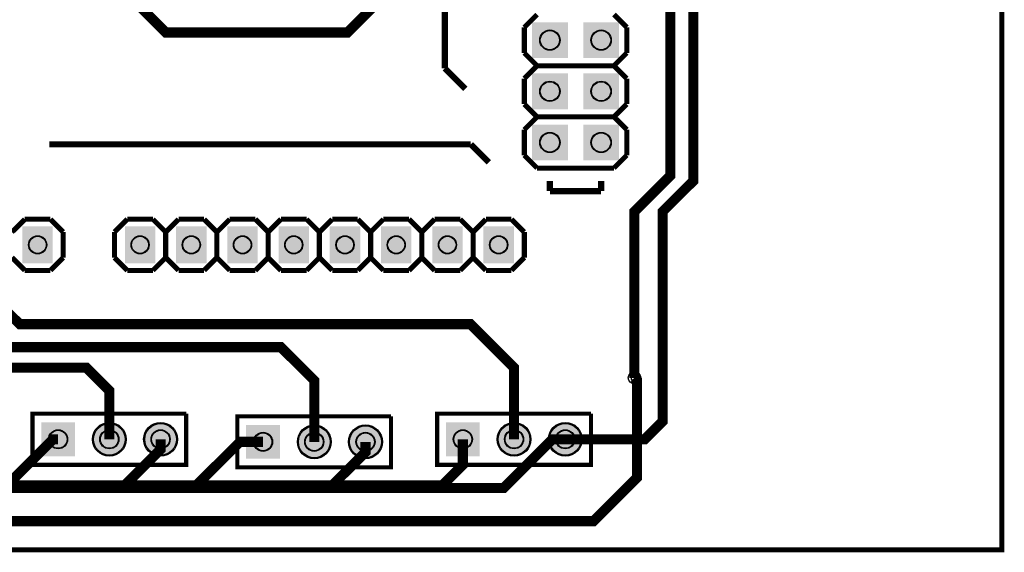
# Model space of a CAD drawing. Header units: millimetres. Extents: x 12 to 112, y -82 to -12.
# Tile 2 of 3: x 64 to 112, y -82 to -56. Entities that reach past the tile are written whole.
import ezdxf

# ---------------------------------------------------------------- set-up
doc = ezdxf.new("R2010")
doc.units = ezdxf.units.MM
for name, color, linetype, true_color in [('BoardOutline', 7, 'Continuous', 0xff00ff), ('BottomLayer', 7, 'Continuous', 0x0000ff), ('BottomSolderMaskLayer', 7, 'Continuous', 0xaa00ff), ('Hole', 7, 'Continuous', 0x222222), ('Multi-Layer', 7, 'Continuous', 0xc0c0c0), ('TopLayer', 7, 'Continuous', 0xff0000), ('TopSilkLayer', 7, 'Continuous', 0xffcc00), ('TopSolderMaskLayer', 7, 'Continuous', 0x800080)]:
    doc.layers.add(name, color=color, linetype=linetype, true_color=true_color)

msp = doc.modelspace()

# ---------------------------------------------------------------- hatches: boundary and pattern name
at = {"layer": 'BottomSolderMaskLayer'}
for points in [[(90.67818135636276, -56.00711201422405), (90.67818135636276, -57.78511557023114), (88.90017780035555, -57.78511557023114), (88.90017780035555, -56.00711201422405)], [(93.21818643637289, -56.00711201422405), (93.21818643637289, -57.78511557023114), (91.44018288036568, -57.78511557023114), (91.44018288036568, -56.00711201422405)], [(90.67818135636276, -58.54711709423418), (90.67818135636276, -60.32512065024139), (88.90017780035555, -60.32512065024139), (88.90017780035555, -58.54711709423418)], [(93.21818643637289, -58.54711709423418), (93.21818643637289, -60.32512065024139), (91.44018288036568, -60.32512065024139), (91.44018288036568, -58.54711709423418)], [(90.67818135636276, -61.08712217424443), (90.67818135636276, -62.86512573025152), (88.90017780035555, -62.86512573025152), (88.90017780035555, -61.08712217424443)], [(93.21818643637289, -61.08712217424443), (93.21818643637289, -62.86512573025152), (91.44018288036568, -62.86512573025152), (91.44018288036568, -61.08712217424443)], [(63.63559393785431, -67.97053594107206), (63.63559393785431, -66.14173228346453), (65.14266361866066, -66.14173228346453), (65.14266361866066, -67.97053594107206)], [(68.7156040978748, -67.97053594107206), (68.7156040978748, -66.14173228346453), (70.22267377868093, -66.14173228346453), (70.22267377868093, -67.97053594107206)], [(71.25560917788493, -67.97053594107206), (71.25560917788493, -66.14173228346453), (72.76267885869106, -66.14173228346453), (72.76267885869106, -67.97053594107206)], [(73.79561425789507, -67.97053594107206), (73.79561425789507, -66.14173228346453), (75.3026839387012, -66.14173228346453), (75.3026839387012, -67.97053594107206)], [(76.3356193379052, -67.97053594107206), (76.3356193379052, -66.14173228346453), (77.84268901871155, -66.14173228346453), (77.84268901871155, -67.97053594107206)], [(78.87562441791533, -67.97053594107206), (78.87562441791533, -66.14173228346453), (80.38269409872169, -66.14173228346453), (80.38269409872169, -67.97053594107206)], [(81.41562949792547, -67.97053594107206), (81.41562949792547, -66.14173228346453), (82.92269917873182, -66.14173228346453), (82.92269917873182, -67.97053594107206)], [(83.9556345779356, -67.97053594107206), (83.9556345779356, -66.14173228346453), (85.46270425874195, -66.14173228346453), (85.46270425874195, -67.97053594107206)], [(86.49563965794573, -67.97053594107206), (86.49563965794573, -66.14173228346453), (88.00270933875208, -66.14173228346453), (88.00270933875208, -67.97053594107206)], [(64.56692913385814, -75.86995173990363), (66.24333248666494, -75.86995173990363), (66.24333248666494, -77.5463550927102), (64.56692913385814, -77.5463550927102)], [(67.10693421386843, -76.70815341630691, 1), (68.78333756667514, -76.70815341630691, 1)], [(69.64693929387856, -76.70815341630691, 1), (71.32334264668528, -76.70815341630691, 1)], [(74.7269494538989, -75.99695199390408), (76.4033528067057, -75.99695199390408), (76.4033528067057, -77.67335534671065), (74.7269494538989, -77.67335534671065)], [(77.26695453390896, -76.83515367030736, 1), (78.94335788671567, -76.83515367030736, 1)], [(79.80695961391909, -76.83515367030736, 1), (81.4833629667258, -76.83515367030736, 1)], [(84.63296926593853, -75.86995173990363), (86.30937261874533, -75.86995173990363), (86.30937261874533, -77.5463550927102), (84.63296926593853, -77.5463550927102)], [(87.17297434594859, -76.70815341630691, 1), (88.8493776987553, -76.70815341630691, 1)], [(89.71297942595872, -76.70815341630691, 1), (91.38938277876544, -76.70815341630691, 1)]]:
    msp.add_hatch(color=256, dxfattribs=at).paths.add_polyline_path(points)
at = {"layer": 'Multi-Layer'}
for points in [[(90.62738125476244, -56.05791211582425), (90.62738125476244, -57.73431546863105), (88.95097790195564, -57.73431546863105), (88.95097790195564, -56.05791211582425)], [(93.1673863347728, -56.05791211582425), (93.1673863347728, -57.73431546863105), (91.490982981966, -57.73431546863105), (91.490982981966, -56.05791211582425)], [(90.62738125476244, -58.597917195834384), (90.62738125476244, -60.274320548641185), (88.95097790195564, -60.274320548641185), (88.95097790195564, -58.597917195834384)], [(93.1673863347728, -58.597917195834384), (93.1673863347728, -60.274320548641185), (91.490982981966, -60.274320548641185), (91.490982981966, -58.597917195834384)], [(90.62738125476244, -61.13792227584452), (90.62738125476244, -62.81432562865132), (88.95097790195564, -62.81432562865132), (88.95097790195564, -61.13792227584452)], [(93.1673863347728, -61.13792227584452), (93.1673863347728, -62.81432562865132), (91.490982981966, -62.81432562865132), (91.490982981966, -61.13792227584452)], [(63.677927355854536, -67.90957581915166), (63.677927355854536, -66.20269240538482), (65.10033020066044, -66.20269240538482), (65.10033020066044, -67.90957581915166)], [(68.75793751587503, -67.90957581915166), (68.75793751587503, -66.20269240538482), (70.1803403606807, -66.20269240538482), (70.1803403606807, -67.90957581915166)], [(71.29794259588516, -67.90957581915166), (71.29794259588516, -66.20269240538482), (72.72034544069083, -66.20269240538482), (72.72034544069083, -67.90957581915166)], [(73.8379476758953, -67.90957581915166), (73.8379476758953, -66.20269240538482), (75.26035052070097, -66.20269240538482), (75.26035052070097, -67.90957581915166)], [(76.37795275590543, -67.90957581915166), (76.37795275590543, -66.20269240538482), (77.80035560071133, -66.20269240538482), (77.80035560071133, -67.90957581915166)], [(78.91795783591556, -67.90957581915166), (78.91795783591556, -66.20269240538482), (80.34036068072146, -66.20269240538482), (80.34036068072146, -67.90957581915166)], [(81.45796291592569, -67.90957581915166), (81.45796291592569, -66.20269240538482), (82.88036576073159, -66.20269240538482), (82.88036576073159, -67.90957581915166)], [(83.99796799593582, -67.90957581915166), (83.99796799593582, -66.20269240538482), (85.42037084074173, -66.20269240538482), (85.42037084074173, -67.90957581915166)], [(86.53797307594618, -67.90957581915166), (86.53797307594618, -66.20269240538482), (87.96037592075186, -66.20269240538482), (87.96037592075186, -67.90957581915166)], [(64.61772923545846, -75.92075184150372), (66.19253238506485, -75.92075184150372), (66.19253238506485, -77.49555499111), (64.61772923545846, -77.49555499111)], [(67.15773431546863, -76.70815341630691, 1), (68.73253746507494, -76.70815341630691, 1)], [(69.69773939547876, -76.70815341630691, 1), (71.27254254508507, -76.70815341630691, 1)], [(74.77774955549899, -76.04775209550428), (76.35255270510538, -76.04775209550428), (76.35255270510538, -77.62255524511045), (74.77774955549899, -77.62255524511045)], [(77.31775463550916, -76.83515367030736, 1), (78.89255778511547, -76.83515367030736, 1)], [(79.8577597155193, -76.83515367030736, 1), (81.4325628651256, -76.83515367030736, 1)], [(84.68376936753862, -75.92075184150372), (86.25857251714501, -75.92075184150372), (86.25857251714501, -77.49555499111), (84.68376936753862, -77.49555499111)], [(87.22377444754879, -76.70815341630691, 1), (88.7985775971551, -76.70815341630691, 1)], [(89.76377952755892, -76.70815341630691, 1), (91.33858267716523, -76.70815341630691, 1)]]:
    msp.add_hatch(color=256, dxfattribs=at).paths.add_polyline_path(points)
at = {"layer": 'TopSolderMaskLayer'}
for points in [[(90.67818135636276, -56.00711201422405), (90.67818135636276, -57.78511557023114), (88.90017780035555, -57.78511557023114), (88.90017780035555, -56.00711201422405)], [(93.21818643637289, -56.00711201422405), (93.21818643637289, -57.78511557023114), (91.44018288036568, -57.78511557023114), (91.44018288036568, -56.00711201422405)], [(90.67818135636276, -58.54711709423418), (90.67818135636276, -60.32512065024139), (88.90017780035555, -60.32512065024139), (88.90017780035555, -58.54711709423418)], [(93.21818643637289, -58.54711709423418), (93.21818643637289, -60.32512065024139), (91.44018288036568, -60.32512065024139), (91.44018288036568, -58.54711709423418)], [(90.67818135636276, -61.08712217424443), (90.67818135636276, -62.86512573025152), (88.90017780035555, -62.86512573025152), (88.90017780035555, -61.08712217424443)], [(93.21818643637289, -61.08712217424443), (93.21818643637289, -62.86512573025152), (91.44018288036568, -62.86512573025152), (91.44018288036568, -61.08712217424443)], [(63.63559393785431, -67.97053594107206), (63.63559393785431, -66.14173228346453), (65.14266361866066, -66.14173228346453), (65.14266361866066, -67.97053594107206)], [(68.7156040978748, -67.97053594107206), (68.7156040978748, -66.14173228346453), (70.22267377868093, -66.14173228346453), (70.22267377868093, -67.97053594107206)], [(71.25560917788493, -67.97053594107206), (71.25560917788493, -66.14173228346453), (72.76267885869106, -66.14173228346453), (72.76267885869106, -67.97053594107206)], [(73.79561425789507, -67.97053594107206), (73.79561425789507, -66.14173228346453), (75.3026839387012, -66.14173228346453), (75.3026839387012, -67.97053594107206)], [(76.3356193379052, -67.97053594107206), (76.3356193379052, -66.14173228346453), (77.84268901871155, -66.14173228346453), (77.84268901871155, -67.97053594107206)], [(78.87562441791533, -67.97053594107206), (78.87562441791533, -66.14173228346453), (80.38269409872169, -66.14173228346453), (80.38269409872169, -67.97053594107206)], [(81.41562949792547, -67.97053594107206), (81.41562949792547, -66.14173228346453), (82.92269917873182, -66.14173228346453), (82.92269917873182, -67.97053594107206)], [(83.9556345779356, -67.97053594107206), (83.9556345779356, -66.14173228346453), (85.46270425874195, -66.14173228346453), (85.46270425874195, -67.97053594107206)], [(86.49563965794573, -67.97053594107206), (86.49563965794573, -66.14173228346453), (88.00270933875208, -66.14173228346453), (88.00270933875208, -67.97053594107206)], [(64.56692913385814, -75.86995173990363), (66.24333248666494, -75.86995173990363), (66.24333248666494, -77.5463550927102), (64.56692913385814, -77.5463550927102)], [(67.10693421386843, -76.70815341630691, 1), (68.78333756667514, -76.70815341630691, 1)], [(69.64693929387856, -76.70815341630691, 1), (71.32334264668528, -76.70815341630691, 1)], [(74.7269494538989, -75.99695199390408), (76.4033528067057, -75.99695199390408), (76.4033528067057, -77.67335534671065), (74.7269494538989, -77.67335534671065)], [(77.26695453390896, -76.83515367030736, 1), (78.94335788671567, -76.83515367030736, 1)], [(79.80695961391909, -76.83515367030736, 1), (81.4833629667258, -76.83515367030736, 1)], [(84.63296926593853, -75.86995173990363), (86.30937261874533, -75.86995173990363), (86.30937261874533, -77.5463550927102), (84.63296926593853, -77.5463550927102)], [(87.17297434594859, -76.70815341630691, 1), (88.8493776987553, -76.70815341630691, 1)], [(89.71297942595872, -76.70815341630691, 1), (91.38938277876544, -76.70815341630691, 1)]]:
    msp.add_hatch(color=256, dxfattribs=at).paths.add_polyline_path(points)

# ---------------------------------------------------------------- linework, layer by layer
at = {"layer": 'BoardOutline', "const_width": 0.25400050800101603}
msp.add_lwpolyline([(12.192024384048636, -12.19202438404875), (112.19222758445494, -12.19202438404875), (112.19222758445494, -82.19217678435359), (12.192024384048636, -82.19217678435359), (12.192024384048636, -12.19202438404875)], close=True, dxfattribs=at)
at = {"layer": 'BottomLayer', "const_width": 0.5}
for points in [[(93.98018796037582, -73.66014732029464), (93.98018796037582, -65.40513081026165), (95.75819151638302, -63.62712725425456), (95.75819151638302, -42.926085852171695), (99.94919989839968, -38.73507747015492), (104.39420878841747, -38.73507747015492)], [(90.55118110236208, -76.70815341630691), (94.48818897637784, -76.70815341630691), (95.37719075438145, -75.81915163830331), (95.37719075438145, -65.40513081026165), (96.90119380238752, -63.88112776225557), (96.90119380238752, -44.7040894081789), (100.20320040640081, -41.402082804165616), (104.26720853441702, -41.402082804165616), (104.39420878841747, -41.275082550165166)], [(70.48514097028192, -76.70815341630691), (70.48514097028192, -77.21615443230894), (68.58013716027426, -79.12115824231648), (58.80111760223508, -79.12115824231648)], [(80.64516129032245, -76.83515367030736), (80.64516129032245, -77.34315468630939), (78.86715773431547, -79.12115824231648), (68.58013716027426, -79.12115824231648)], [(90.55118110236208, -76.70815341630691), (89.9161798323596, -76.70815341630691), (87.50317500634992, -79.12115824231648), (78.86715773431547, -79.12115824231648)]]:
    msp.add_lwpolyline(points, dxfattribs=at)
at = {"layer": 'BottomSolderMaskLayer'}
for centre, radius in [((89.78917957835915, -56.89611379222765), 0.5037676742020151), ((92.32918465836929, -56.89611379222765), 0.5037676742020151), ((89.78917957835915, -59.436118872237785), 0.5037676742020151), ((92.32918465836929, -59.436118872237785), 0.5037676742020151), ((89.78917957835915, -61.97612395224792), 0.5037676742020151), ((92.32918465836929, -61.97612395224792), 0.5037676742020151), ((64.3891287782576, -67.0561341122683), 0.4494297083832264), ((69.46913893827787, -67.0561341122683), 0.4494297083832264), ((72.009144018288, -67.0561341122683), 0.4494297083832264), ((74.54914909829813, -67.0561341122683), 0.4494297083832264), ((77.08915417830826, -67.0561341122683), 0.4494297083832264), ((79.6291592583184, -67.0561341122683), 0.4494297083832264), ((82.16916433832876, -67.0561341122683), 0.4494297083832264), ((84.70916941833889, -67.0561341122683), 0.4494297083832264), ((87.24917449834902, -67.0561341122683), 0.4494297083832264), ((67.94513589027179, -76.70815341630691), 0.838201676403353), ((70.48514097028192, -76.70815341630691), 0.838201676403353), ((78.10515621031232, -76.83515367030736), 0.838201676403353), ((80.64516129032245, -76.83515367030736), 0.838201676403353), ((88.01117602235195, -76.70815341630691), 0.838201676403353), ((90.55118110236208, -76.70815341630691), 0.838201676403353), ((65.40513081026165, -76.70815341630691), 0.4731783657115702), ((67.94513589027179, -76.70815341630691), 0.4731783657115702), ((70.48514097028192, -76.70815341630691), 0.4731783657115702), ((75.56515113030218, -76.83515367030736), 0.4731783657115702), ((78.10515621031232, -76.83515367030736), 0.4731783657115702), ((80.64516129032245, -76.83515367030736), 0.4731783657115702), ((85.47117094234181, -76.70815341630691), 0.4731783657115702), ((88.01117602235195, -76.70815341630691), 0.4731783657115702), ((90.55118110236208, -76.70815341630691), 0.4731783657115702)]:
    msp.add_circle(centre, radius, dxfattribs=at)
at = {"layer": 'Hole'}
msp.add_circle((93.98018796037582, -73.66014732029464), 0.15240030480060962, dxfattribs=at)
at = {"layer": 'Multi-Layer'}
for centre, radius in [((89.78917957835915, -56.89611379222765), 0.4749809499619), ((92.32918465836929, -56.89611379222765), 0.4749809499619), ((89.78917957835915, -59.436118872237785), 0.4749809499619), ((92.32918465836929, -59.436118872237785), 0.4749809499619), ((89.78917957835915, -61.97612395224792), 0.4749809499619), ((92.32918465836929, -61.97612395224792), 0.4749809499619), ((64.3891287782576, -67.0561341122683), 0.4241808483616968), ((69.46913893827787, -67.0561341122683), 0.4241808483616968), ((72.009144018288, -67.0561341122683), 0.4241808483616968), ((74.54914909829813, -67.0561341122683), 0.4241808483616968), ((77.08915417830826, -67.0561341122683), 0.4241808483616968), ((79.6291592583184, -67.0561341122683), 0.4241808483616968), ((82.16916433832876, -67.0561341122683), 0.4241808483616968), ((84.70916941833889, -67.0561341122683), 0.4241808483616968), ((87.24917449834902, -67.0561341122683), 0.4241808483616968), ((93.98018796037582, -73.66014732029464), 0.30988061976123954), ((67.94513589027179, -76.70815341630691), 0.7874015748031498), ((70.48514097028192, -76.70815341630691), 0.7874015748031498), ((78.10515621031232, -76.83515367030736), 0.7874015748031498), ((80.64516129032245, -76.83515367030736), 0.7874015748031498), ((88.01117602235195, -76.70815341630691), 0.7874015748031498), ((90.55118110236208, -76.70815341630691), 0.7874015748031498), ((65.40513081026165, -76.70815341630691), 0.4445008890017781), ((67.94513589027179, -76.70815341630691), 0.4445008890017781), ((70.48514097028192, -76.70815341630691), 0.4445008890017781), ((75.56515113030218, -76.83515367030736), 0.4445008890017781), ((78.10515621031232, -76.83515367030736), 0.4445008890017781), ((80.64516129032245, -76.83515367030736), 0.4445008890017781), ((85.47117094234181, -76.70815341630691), 0.4445008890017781), ((88.01117602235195, -76.70815341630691), 0.4445008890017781), ((90.55118110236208, -76.70815341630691), 0.4445008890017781)]:
    msp.add_circle(centre, radius, dxfattribs=at)
at = {"layer": 'TopLayer', "const_width": 0.5}
for points in [[(89.78917957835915, -49.27609855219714), (86.9951739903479, -49.27609855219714), (84.58216916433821, -51.68910337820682), (79.75615951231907, -56.515113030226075), (70.73914147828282, -56.515113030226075), (69.34213868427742, -55.11811023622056), (69.34213868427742, -48.5140970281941), (70.61214122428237, -47.244094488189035), (72.77114554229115, -47.244094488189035)], [(67.94513589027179, -76.70815341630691), (67.94513589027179, -74.29514859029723), (66.80213360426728, -73.15214630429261), (60.19812039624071, -73.15214630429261), (56.769113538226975, -69.72313944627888), (56.769113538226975, -67.0561341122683)], [(78.10515621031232, -76.83515367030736), (78.10515621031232, -73.7871475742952), (76.45415290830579, -72.13614427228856), (61.97612395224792, -72.13614427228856), (59.30911861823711, -69.46913893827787), (59.30911861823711, -67.0561341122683)], [(88.01117602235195, -76.70815341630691), (88.01117602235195, -73.15214630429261), (85.85217170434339, -70.99314198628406), (63.500127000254, -70.99314198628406), (61.84912369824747, -69.34213868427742), (61.84912369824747, -67.0561341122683)], [(27.43205486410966, -80.77216154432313), (91.94818389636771, -80.77216154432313), (94.10718821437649, -78.61315722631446), (94.10718821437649, -73.7871475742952), (93.98018796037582, -73.66014732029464)], [(65.40513081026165, -76.70815341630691), (65.15113030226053, -76.70815341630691), (62.86512573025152, -78.99415798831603), (52.92009144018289, -78.99415798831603)], [(62.86512573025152, -78.99415798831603), (72.26314452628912, -78.99415798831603), (74.42214884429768, -76.83515367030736), (75.56515113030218, -76.83515367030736)], [(72.26314452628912, -78.99415798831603), (84.45516891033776, -78.99415798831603), (85.47117094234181, -77.97815595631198), (85.47117094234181, -76.70815341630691)]]:
    msp.add_lwpolyline(points, dxfattribs=at)
at = {"layer": 'TopSilkLayer'}
for points, const_width in [([(84.58216916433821, -46.609093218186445), (84.58216916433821, -58.29311658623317)], 0.30480000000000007), ([(88.51917703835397, -56.26111252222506), (89.15417830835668, -55.626111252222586)], 0.25400050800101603), ([(92.96418592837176, -55.626111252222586), (93.59918719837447, -56.26111252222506)], 0.25400050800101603), ([(88.51917703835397, -56.26111252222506), (88.51917703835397, -57.53111506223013)], 0.25400050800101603), ([(93.59918719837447, -57.53111506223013), (93.59918719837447, -56.26111252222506)], 0.25400050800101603), ([(89.15417830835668, -58.16611633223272), (88.51917703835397, -57.53111506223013)], 0.25400050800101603), ([(93.59918719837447, -57.53111506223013), (92.96418592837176, -58.16611633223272)], 0.25400050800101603), ([(89.15417830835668, -58.16611633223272), (88.51917703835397, -58.801117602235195)], 0.25400050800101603), ([(92.96418592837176, -58.16611633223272), (89.15417830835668, -58.16611633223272)], 0.25400050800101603), ([(92.96418592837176, -58.16611633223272), (93.59918719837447, -58.801117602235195)], 0.25400050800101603), ([(84.58216916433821, -58.29311658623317), (85.59817119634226, -59.30911861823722)], 0.30480000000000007), ([(88.51917703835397, -60.071120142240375), (88.51917703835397, -58.801117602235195)], 0.25400050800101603), ([(93.59918719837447, -60.071120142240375), (93.59918719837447, -58.801117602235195)], 0.25400050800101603), ([(89.15417830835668, -60.70612141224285), (88.51917703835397, -60.071120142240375)], 0.25400050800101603), ([(93.59918719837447, -60.071120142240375), (92.96418592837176, -60.70612141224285)], 0.25400050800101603), ([(89.15417830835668, -60.70612141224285), (88.51917703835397, -61.34112268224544)], 0.25400050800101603), ([(92.96418592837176, -60.70612141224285), (89.15417830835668, -60.70612141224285)], 0.25400050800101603), ([(92.96418592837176, -60.70612141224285), (93.59918719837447, -61.34112268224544)], 0.25400050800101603), ([(88.51917703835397, -62.61112522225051), (88.51917703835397, -61.34112268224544)], 0.25400050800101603), ([(93.59918719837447, -62.61112522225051), (93.59918719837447, -61.34112268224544)], 0.25400050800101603), ([(64.97586995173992, -62.07010414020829), (85.85217170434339, -62.06756413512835)], 0.30480000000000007), ([(85.8699517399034, -62.07010414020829), (86.758953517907, -62.95910591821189)], 0.30480000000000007), ([(89.15417830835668, -63.246126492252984), (88.51917703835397, -62.61112522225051)], 0.25400050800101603), ([(93.59918719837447, -62.61112522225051), (92.96418592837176, -63.246126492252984)], 0.25400050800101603), ([(92.96418592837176, -63.246126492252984), (89.15417830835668, -63.246126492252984)], 0.25400050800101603), ([(89.78917957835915, -63.88112776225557), (89.78917957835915, -64.3891287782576)], 0.30480000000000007), ([(92.32918465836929, -64.3891287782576), (92.32918465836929, -63.88112776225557)], 0.30480000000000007), ([(89.78917957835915, -64.3891287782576), (92.32918465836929, -64.3891287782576)], 0.30480000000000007), ([(63.754127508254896, -65.78613157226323), (63.11912623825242, -66.4211328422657)], 0.25400050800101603), ([(63.754127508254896, -65.78613157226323), (65.02413004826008, -65.78613157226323)], 0.25400050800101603), ([(65.02413004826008, -65.78613157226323), (65.65913131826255, -66.4211328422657)], 0.25400050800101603), ([(68.83413766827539, -65.78613157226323), (68.19913639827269, -66.4211328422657)], 0.25400050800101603), ([(68.83413766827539, -65.78613157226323), (70.10414020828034, -65.78613157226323)], 0.25400050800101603), ([(70.10414020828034, -65.78613157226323), (70.73914147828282, -66.4211328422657)], 0.25400050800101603), ([(70.73914147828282, -66.4211328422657), (71.37414274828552, -65.78613157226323)], 0.25400050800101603), ([(71.37414274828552, -65.78613157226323), (72.64414528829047, -65.78613157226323)], 0.25400050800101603), ([(72.64414528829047, -65.78613157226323), (73.27914655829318, -66.4211328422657)], 0.25400050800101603), ([(73.27914655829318, -66.4211328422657), (73.91414782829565, -65.78613157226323)], 0.25400050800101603), ([(73.91414782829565, -65.78613157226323), (75.1841503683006, -65.78613157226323)], 0.25400050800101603), ([(75.1841503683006, -65.78613157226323), (75.81915163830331, -66.4211328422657)], 0.25400050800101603), ([(76.45415290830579, -65.78613157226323), (75.81915163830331, -66.4211328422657)], 0.25400050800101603), ([(76.45415290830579, -65.78613157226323), (77.72415544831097, -65.78613157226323)], 0.25400050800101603), ([(77.72415544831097, -65.78613157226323), (78.35915671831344, -66.4211328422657)], 0.25400050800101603), ([(78.35915671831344, -66.4211328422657), (78.99415798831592, -65.78613157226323)], 0.25400050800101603), ([(78.99415798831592, -65.78613157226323), (80.2641605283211, -65.78613157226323)], 0.25400050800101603), ([(80.2641605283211, -65.78613157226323), (80.89916179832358, -66.4211328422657)], 0.25400050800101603), ([(80.89916179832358, -66.4211328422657), (81.53416306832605, -65.78613157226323)], 0.25400050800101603), ([(81.53416306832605, -65.78613157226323), (82.80416560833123, -65.78613157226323)], 0.25400050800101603), ([(82.80416560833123, -65.78613157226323), (83.43916687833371, -66.4211328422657)], 0.25400050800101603), ([(84.07416814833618, -65.78613157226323), (83.43916687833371, -66.4211328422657)], 0.25400050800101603), ([(84.07416814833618, -65.78613157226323), (85.34417068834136, -65.78613157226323)], 0.25400050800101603), ([(85.34417068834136, -65.78613157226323), (85.97917195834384, -66.4211328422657)], 0.25400050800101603), ([(86.61417322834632, -65.78613157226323), (85.97917195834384, -66.4211328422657)], 0.25400050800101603), ([(86.61417322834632, -65.78613157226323), (87.8841757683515, -65.78613157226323)], 0.25400050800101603), ([(87.8841757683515, -65.78613157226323), (88.51917703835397, -66.4211328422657)], 0.25400050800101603), ([(65.65913131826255, -66.4211328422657), (65.65913131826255, -67.69113538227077)], 0.25400050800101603), ([(68.19913639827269, -66.4211328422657), (68.19913639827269, -67.69113538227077)], 0.25400050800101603), ([(70.73914147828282, -66.4211328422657), (70.73914147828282, -67.69113538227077)], 0.25400050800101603), ([(73.27914655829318, -66.4211328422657), (73.27914655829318, -67.69113538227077)], 0.25400050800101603), ([(75.81915163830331, -66.4211328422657), (75.81915163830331, -67.69113538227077)], 0.25400050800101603), ([(78.35915671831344, -66.4211328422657), (78.35915671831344, -67.69113538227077)], 0.25400050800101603), ([(80.89916179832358, -66.4211328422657), (80.89916179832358, -67.69113538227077)], 0.25400050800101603), ([(83.43916687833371, -66.4211328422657), (83.43916687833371, -67.69113538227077)], 0.25400050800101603), ([(85.97917195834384, -66.4211328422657), (85.97917195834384, -67.69113538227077)], 0.25400050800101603), ([(88.51917703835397, -66.4211328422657), (88.51917703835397, -67.69113538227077)], 0.25400050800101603), ([(63.11912623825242, -67.69113538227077), (63.754127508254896, -68.32613665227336)], 0.25400050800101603), ([(65.65913131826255, -67.69113538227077), (65.02413004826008, -68.32613665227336)], 0.25400050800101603), ([(68.19913639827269, -67.69113538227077), (68.83413766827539, -68.32613665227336)], 0.25400050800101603), ([(70.73914147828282, -67.69113538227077), (70.10414020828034, -68.32613665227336)], 0.25400050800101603), ([(71.37414274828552, -68.32613665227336), (70.73914147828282, -67.69113538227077)], 0.25400050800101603), ([(73.27914655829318, -67.69113538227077), (72.64414528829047, -68.32613665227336)], 0.25400050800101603), ([(73.91414782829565, -68.32613665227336), (73.27914655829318, -67.69113538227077)], 0.25400050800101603), ([(75.81915163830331, -67.69113538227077), (75.1841503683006, -68.32613665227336)], 0.25400050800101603), ([(75.81915163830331, -67.69113538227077), (76.45415290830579, -68.32613665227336)], 0.25400050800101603), ([(78.35915671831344, -67.69113538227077), (77.72415544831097, -68.32613665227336)], 0.25400050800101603), ([(78.99415798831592, -68.32613665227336), (78.35915671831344, -67.69113538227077)], 0.25400050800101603), ([(80.89916179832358, -67.69113538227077), (80.2641605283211, -68.32613665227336)], 0.25400050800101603), ([(81.53416306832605, -68.32613665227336), (80.89916179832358, -67.69113538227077)], 0.25400050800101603), ([(83.43916687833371, -67.69113538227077), (82.80416560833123, -68.32613665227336)], 0.25400050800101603), ([(83.43916687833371, -67.69113538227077), (84.07416814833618, -68.32613665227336)], 0.25400050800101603), ([(85.97917195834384, -67.69113538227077), (85.34417068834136, -68.32613665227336)], 0.25400050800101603), ([(85.97917195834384, -67.69113538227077), (86.61417322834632, -68.32613665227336)], 0.25400050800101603), ([(88.51917703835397, -67.69113538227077), (87.8841757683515, -68.32613665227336)], 0.25400050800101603), ([(65.02413004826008, -68.32613665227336), (63.754127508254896, -68.32613665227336)], 0.25400050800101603), ([(70.10414020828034, -68.32613665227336), (68.83413766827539, -68.32613665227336)], 0.25400050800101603), ([(72.64414528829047, -68.32613665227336), (71.37414274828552, -68.32613665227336)], 0.25400050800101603), ([(75.1841503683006, -68.32613665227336), (73.91414782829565, -68.32613665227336)], 0.25400050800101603), ([(77.72415544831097, -68.32613665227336), (76.45415290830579, -68.32613665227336)], 0.25400050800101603), ([(80.2641605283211, -68.32613665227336), (78.99415798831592, -68.32613665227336)], 0.25400050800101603), ([(82.80416560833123, -68.32613665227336), (81.53416306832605, -68.32613665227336)], 0.25400050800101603), ([(85.34417068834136, -68.32613665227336), (84.07416814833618, -68.32613665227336)], 0.25400050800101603), ([(87.8841757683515, -68.32613665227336), (86.61417322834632, -68.32613665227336)], 0.25400050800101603), ([(66.04013208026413, -75.43815087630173), (64.13512827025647, -75.43815087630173), (64.13512827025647, -77.97815595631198), (71.7551435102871, -77.97815595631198), (71.7551435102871, -75.43815087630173)], 0.20320040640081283), ([(71.7551435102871, -75.43815087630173), (66.04013208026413, -75.43815087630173)], 0.20299974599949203), ([(76.20015240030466, -75.5651511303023), (74.29514859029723, -75.5651511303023), (74.29514859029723, -78.10515621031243), (81.91516383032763, -78.10515621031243), (81.91516383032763, -75.5651511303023)], 0.20320040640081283), ([(81.91516383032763, -75.5651511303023), (76.20015240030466, -75.5651511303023)], 0.20299974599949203), ([(86.10617221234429, -75.43815087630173), (84.20116840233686, -75.43815087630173), (84.20116840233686, -77.97815595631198), (91.82118364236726, -77.97815595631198), (91.82118364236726, -75.43815087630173)], 0.20320040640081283), ([(91.82118364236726, -75.43815087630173), (86.10617221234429, -75.43815087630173)], 0.20299974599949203)]:
    msp.add_lwpolyline(points, dxfattribs=dict(at, const_width=const_width))
at = {"layer": 'TopSolderMaskLayer'}
for centre, radius in [((89.78917957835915, -56.89611379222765), 0.5037676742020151), ((92.32918465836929, -56.89611379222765), 0.5037676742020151), ((89.78917957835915, -59.436118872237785), 0.5037676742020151), ((92.32918465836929, -59.436118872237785), 0.5037676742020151), ((89.78917957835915, -61.97612395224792), 0.5037676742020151), ((92.32918465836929, -61.97612395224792), 0.5037676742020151), ((64.3891287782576, -67.0561341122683), 0.4494297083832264), ((69.46913893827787, -67.0561341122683), 0.4494297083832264), ((72.009144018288, -67.0561341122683), 0.4494297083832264), ((74.54914909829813, -67.0561341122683), 0.4494297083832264), ((77.08915417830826, -67.0561341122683), 0.4494297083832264), ((79.6291592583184, -67.0561341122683), 0.4494297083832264), ((82.16916433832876, -67.0561341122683), 0.4494297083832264), ((84.70916941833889, -67.0561341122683), 0.4494297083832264), ((87.24917449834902, -67.0561341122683), 0.4494297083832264), ((67.94513589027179, -76.70815341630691), 0.838201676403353), ((70.48514097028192, -76.70815341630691), 0.838201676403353), ((78.10515621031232, -76.83515367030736), 0.838201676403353), ((80.64516129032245, -76.83515367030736), 0.838201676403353), ((88.01117602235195, -76.70815341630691), 0.838201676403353), ((90.55118110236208, -76.70815341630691), 0.838201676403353), ((65.40513081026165, -76.70815341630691), 0.4731783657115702), ((67.94513589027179, -76.70815341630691), 0.4731783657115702), ((70.48514097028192, -76.70815341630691), 0.4731783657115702), ((75.56515113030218, -76.83515367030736), 0.4731783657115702), ((78.10515621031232, -76.83515367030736), 0.4731783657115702), ((80.64516129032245, -76.83515367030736), 0.4731783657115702), ((85.47117094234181, -76.70815341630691), 0.4731783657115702), ((88.01117602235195, -76.70815341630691), 0.4731783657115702), ((90.55118110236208, -76.70815341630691), 0.4731783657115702)]:
    msp.add_circle(centre, radius, dxfattribs=at)

doc.saveas('drawing.dxf')
